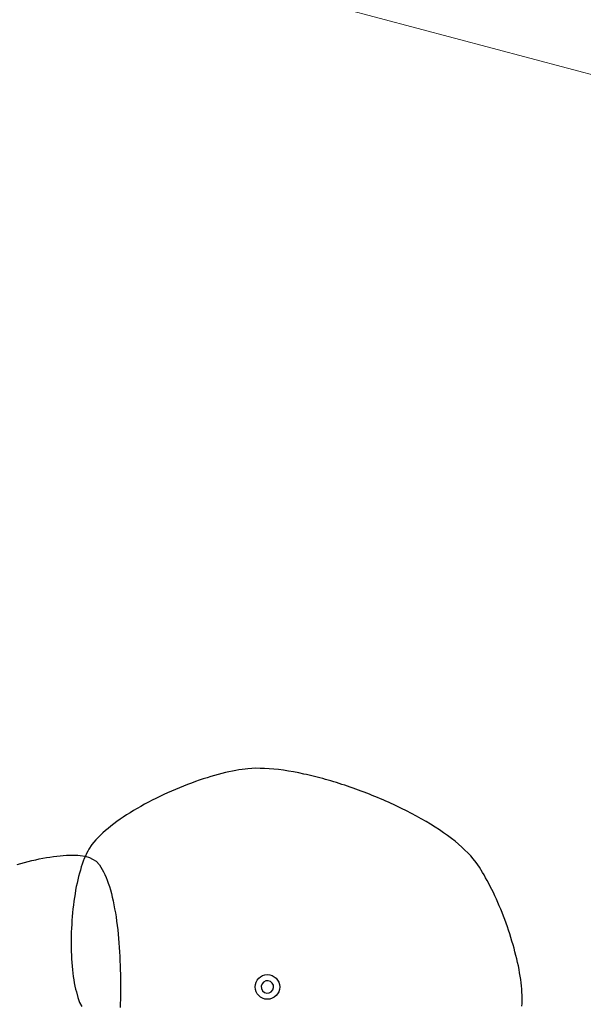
# Model space of a CAD drawing. Header units: metres. Extents: x 4462557 to 4462755, y 5328146 to 5328388.
# Tile 148 of 149: x 4462659 to 4462677, y 5328340 to 5328372. Entities that reach past the tile are written whole.
import ezdxf

# ---------------------------------------------------------------- set-up
doc = ezdxf.new("R2010")
doc.units = ezdxf.units.M
doc.linetypes.add('AUSGEZOGEN', pattern=[0])
doc.layers.add('B31_BEWLIN', color=3, linetype='AUSGEZOGEN')
doc.layers.add('Standard', color=7, linetype='AUSGEZOGEN', lineweight=13)

# ---------------------------------------------------------------- blocks, each defined once
blk = doc.blocks.new('BAUMSTAMM')
blk.add_circle((0, 0), 0.5)
for start, end in [(0, 180), (180, 0)]:
    blk.add_arc((0, 0), 0.25, start, end)

msp = doc.modelspace()

# ---------------------------------------------------------------- linework, layer by layer
at = {"layer": 'B31_BEWLIN', "color": 250, "linetype": 'AUSGEZOGEN'}
for points in [[(4462675.36559, 5328340.01633), (4462675.37118, 5328340.10111), (4462675.37305, 5328340.19059), (4462675.3757, 5328340.28069), (4462675.37447, 5328340.37408), (4462675.36951, 5328340.47219), (4462675.36376, 5328340.56967), (4462675.3543, 5328340.67186), (4462675.34156, 5328340.77656), (4462675.32804, 5328340.88065), (4462675.31142, 5328340.98865), (4462675.29215, 5328341.09838), (4462675.27289, 5328341.20812), (4462675.25097, 5328341.31959), (4462675.22641, 5328341.43278), (4462675.20123, 5328341.54677), (4462675.17262, 5328341.66186), (4462675.14198, 5328341.7779), (4462675.11135, 5328341.89394), (4462675.0779, 5328342.01031), (4462675.04305, 5328342.12684), (4462675.0082, 5328342.24337), (4462674.97133, 5328342.36085), (4462674.93288, 5328342.47709), (4462674.89444, 5328342.59332), (4462674.8538, 5328342.7091), (4462674.8116, 5328342.82364), (4462674.768, 5328342.93834), (4462674.72344, 5328343.05102), (4462674.67732, 5328343.16245), (4462674.6312, 5328343.27389), (4462674.58413, 5328343.3833), (4462674.53674, 5328343.4899), (4462674.48934, 5328343.5965), (4462674.44021, 5328343.70046), (4462674.39138, 5328343.80082), (4462674.34114, 5328343.90134), (4462674.2912, 5328343.99827), (4462674.24014, 5328344.09177), (4462674.18971, 5328344.18449), (4462674.13878, 5328344.27299), (4462674.08799, 5328344.35649), (4462673.98578, 5328344.52429), (4462673.88268, 5328344.67225), (4462673.78252, 5328344.79538), (4462673.70374, 5328344.89026), (4462673.61521, 5328344.98598), (4462673.51731, 5328345.08066), (4462673.41941, 5328345.17534), (4462673.31229, 5328345.27038), (4462673.1958, 5328345.36437), (4462673.07931, 5328345.45837), (4462672.95423, 5328345.55194), (4462672.8218, 5328345.64352), (4462672.68874, 5328345.73588), (4462672.54772, 5328345.82703), (4462672.40013, 5328345.91681), (4462672.25394, 5328346.00643), (4462672.10119, 5328346.09468), (4462671.94389, 5328346.18061), (4462671.78598, 5328346.26732), (4462671.62274, 5328346.35109), (4462671.45574, 5328346.43316), (4462671.37225, 5328346.4742), (4462671.28796, 5328346.51462), (4462671.2029, 5328346.55441), (4462671.11783, 5328346.59421), (4462671.03119, 5328346.63276), (4462670.94378, 5328346.67069), (4462670.85714, 5328346.70925), (4462670.77034, 5328346.7464), (4462670.68276, 5328346.78293), (4462670.59518, 5328346.81946), (4462670.50681, 5328346.85536), (4462670.41907, 5328346.89049), (4462670.32992, 5328346.92578), (4462670.2406, 5328346.95966), (4462670.15129, 5328346.99354), (4462670.06197, 5328347.02742), (4462669.9725, 5328347.0599), (4462669.88364, 5328347.09159), (4462669.794, 5328347.12267), (4462669.70436, 5328347.15374), (4462669.61455, 5328347.18341), (4462669.52475, 5328347.21308), (4462669.43478, 5328347.24134), (4462669.34482, 5328347.26961), (4462669.25547, 5328347.29708), (4462669.16674, 5328347.32378), (4462669.07785, 5328347.34907), (4462668.98834, 5328347.37515), (4462668.89945, 5328347.40044), (4462668.81102, 5328347.42354), (4462668.72259, 5328347.44664), (4462668.6354, 5328347.46817), (4462668.54883, 5328347.48892), (4462668.46226, 5328347.50967), (4462668.37631, 5328347.52964), (4462668.2916, 5328347.54804), (4462668.12078, 5328347.585), (4462667.95289, 5328347.61663), (4462667.78936, 5328347.64277), (4462667.62582, 5328347.66892), (4462667.46741, 5328347.69019), (4462667.31459, 5328347.70441), (4462667.16114, 5328347.71942), (4462667.01407, 5328347.72799), (4462666.87415, 5328347.73074), (4462666.73283, 5328347.73366), (4462666.59787, 5328347.73014), (4462666.47193, 5328347.71911), (4462666.3785, 5328347.71081), (4462666.27958, 5328347.69882), (4462666.17658, 5328347.68233), (4462666.07357, 5328347.66584), (4462665.96648, 5328347.64484), (4462665.85469, 5328347.62012), (4462665.7429, 5328347.5954), (4462665.6278, 5328347.56678), (4462665.50941, 5328347.53429), (4462665.3904, 5328347.50257), (4462665.26808, 5328347.46697), (4462665.14325, 5328347.4281), (4462665.01983, 5328347.38907), (4462664.89389, 5328347.34677), (4462664.76684, 5328347.30104), (4462664.63838, 5328347.25548), (4462664.5096, 5328347.20711), (4462664.38049, 5328347.15592), (4462664.25138, 5328347.10474), (4462664.12195, 5328347.05074), (4462663.99297, 5328346.99456), (4462663.86539, 5328346.93822), (4462663.73828, 5328346.87968), (4462663.61224, 5328346.81817), (4462663.48558, 5328346.75745), (4462663.36078, 5328346.69438), (4462663.23863, 5328346.62957), (4462663.11507, 5328346.56492), (4462662.99416, 5328346.49855), (4462662.8759, 5328346.43044), (4462662.75842, 5328346.36296), (4462662.6442, 5328346.29295), (4462662.5342, 5328346.22246), (4462662.42561, 5328346.15181), (4462662.32045, 5328346.08004), (4462662.22012, 5328346.007), (4462662.11979, 5328345.93396), (4462662.02367, 5328345.86043), (4462661.93379, 5328345.78546), (4462661.8447, 5328345.71111), (4462661.76123, 5328345.63611), (4462661.68478, 5328345.56029), (4462661.53064, 5328345.41022), (4462661.40336, 5328345.25845), (4462661.3116, 5328345.10693), (4462661.3116, 5328345.10693), (4462661.27058, 5328345.04111), (4462661.23209, 5328344.96728), (4462661.19497, 5328344.88689), (4462661.15926, 5328344.80633), (4462661.12554, 5328344.71842), (4462661.09336, 5328344.62535), (4462661.06118, 5328344.53228), (4462661.03115, 5328344.43326), (4462661.00344, 5328344.3297), (4462660.97432, 5328344.22631), (4462660.94753, 5328344.11837), (4462660.92305, 5328344.0059), (4462660.89936, 5328343.89404), (4462660.87877, 5328343.77826), (4462660.85926, 5328343.65952), (4462660.83913, 5328343.54155), (4462660.82148, 5328343.42045), (4462660.8057, 5328343.297), (4462660.7907, 5328343.17416), (4462660.77756, 5328343.04898), (4462660.76723, 5328342.92347), (4462660.75689, 5328342.79795), (4462660.74921, 5328342.67071), (4462660.74371, 5328342.54392), (4462660.73822, 5328342.41714), (4462660.73491, 5328342.29081), (4462660.73379, 5328342.16494), (4462660.73205, 5328342.03985), (4462660.7325, 5328341.91522), (4462660.73531, 5328341.79245), (4462660.73889, 5328341.6703), (4462660.74483, 5328341.55001), (4462660.75391, 5328341.43221), (4462660.76298, 5328341.31441), (4462660.77457, 5328341.19987), (4462660.78868, 5328341.0886), (4462660.80216, 5328340.97812), (4462660.81754, 5328340.87168), (4462660.8356, 5328340.76992), (4462660.85507, 5328340.66799), (4462660.87721, 5328340.57073), (4462660.90141, 5328340.47893), (4462660.94857, 5328340.2969), (4462661.00632, 5328340.13855), (4462661.07519, 5328340.01063)], [(4462658.97903, 5328344.6097), (4462659.09978, 5328344.64406), (4462659.22052, 5328344.67843), (4462659.34094, 5328344.70998), (4462659.46025, 5328344.7381), (4462659.58034, 5328344.76684), (4462659.69932, 5328344.79215), (4462659.81578, 5328344.81419), (4462659.93163, 5328344.83702), (4462660.04558, 5328344.8558), (4462660.15561, 5328344.87147), (4462660.26485, 5328344.88653), (4462660.37158, 5328344.89831), (4462660.4736, 5328344.90638), (4462660.57625, 5328344.91366), (4462660.67497, 5328344.91783), (4462660.76821, 5328344.91766), (4462660.86004, 5328344.91766), (4462660.947, 5328344.91252), (4462661.02707, 5328344.90321), (4462661.18924, 5328344.88363), (4462661.32569, 5328344.84497), (4462661.4283, 5328344.78468), (4462661.4283, 5328344.78468), (4462661.5443, 5328344.71703), (4462661.64773, 5328344.60249), (4462661.73893, 5328344.45022), (4462661.78352, 5328344.37455), (4462661.82556, 5328344.28922), (4462661.8638, 5328344.19578), (4462661.90284, 5328344.10297), (4462661.93949, 5328344.00189), (4462661.97391, 5328343.89395), (4462662.00693, 5328343.78618), (4462662.03773, 5328343.67154), (4462662.06647, 5328343.55145), (4462662.09522, 5328343.43136), (4462662.12111, 5328343.30519), (4462662.14512, 5328343.17497), (4462662.16912, 5328343.04475), (4462662.18983, 5328342.91065), (4462662.20942, 5328342.77311), (4462662.22761, 5328342.63574), (4462662.24328, 5328342.4951), (4462662.2566, 5328342.3526), (4462662.2707, 5328342.21072), (4462662.28246, 5328342.06698), (4462662.29264, 5328341.92199), (4462662.30282, 5328341.77701), (4462662.31082, 5328341.63157), (4462662.31741, 5328341.48629), (4462662.324, 5328341.34101), (4462662.32856, 5328341.19668), (4462662.33189, 5328341.05392), (4462662.33459, 5328340.91194), (4462662.33527, 5328340.77091), (4462662.33425, 5328340.63364), (4462662.33463, 5328340.4962), (4462662.33315, 5328340.36112), (4462662.33014, 5328340.2312), (4462662.32634, 5328340.10065), (4462662.32163, 5328339.97449)]]:
    msp.add_lwpolyline(points, dxfattribs=at)
at = {"layer": 'Standard', "color": 7, "linetype": 'AUSGEZOGEN', "lineweight": 13}
msp.add_line((4462610.90519, 5328388.00896), (4462755.02046, 5328349.62564), dxfattribs=at)

# ---------------------------------------------------------------- block references
at = {"layer": 'B31_BEWLIN', "color": 3, "linetype": 'AUSGEZOGEN', "xscale": 0.8, "yscale": 0.8000000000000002, "zscale": 0.8, "rotation": 308.3640628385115}
msp.add_blockref('BAUMSTAMM', (4462667.10452, 5328340.64024), dxfattribs=at)

doc.saveas('drawing.dxf')
